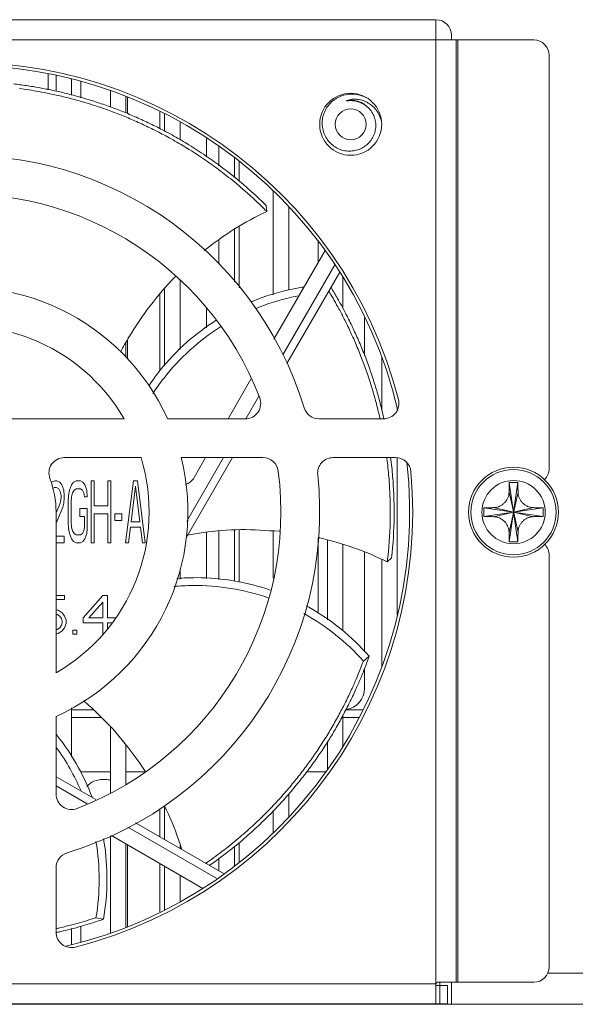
# Model space of a CAD drawing. Header units: millimetres. Extents: x -641 to 119, y -160 to 916.
# Tile 11 of 63: x -59 to -23, y 116 to 180. Entities that reach past the tile are written whole.
import ezdxf

# ---------------------------------------------------------------- set-up
doc = ezdxf.new("R2010")
doc.units = ezdxf.units.MM
doc.header["$LTSCALE"] = 32.67
doc.layers.get('0').update_dxf_attribs({"linetype": 'CONTINUOUS'})
doc.layers.add('02___PRT_ALL_AXES', color=7, linetype='CONTINUOUS')

msp = doc.modelspace()

# ---------------------------------------------------------------- linework, layer by layer
at = {"color": 7, "linetype": 'Continuous', "lineweight": 0}
for p, q in [((-31.762, 179.571), (-153.762, 179.571)), ((-31.762, 116.072), (-31.762, 179.571)), ((-30.762, 178.571), (-30.762, 178.271)), ((-25.462, 178.271), (-160.062, 178.271)), ((-30.462, 117.471), (-30.462, 178.271)), ((-30.362, 178.271), (-30.362, 117.471)), ((-24.462, 150.621), (-24.462, 177.271)), ((-56.762, 176.068), (-56.762, 175.055)), ((-56.262, 174.951), (-56.262, 175.979)), ((-55.262, 174.711), (-55.262, 175.744)), ((-54.662, 174.54), (-54.662, 175.578)), ((-52.762, 173.926), (-52.762, 174.999)), ((-51.762, 173.553), (-51.762, 174.625)), ((-51.662, 174.589), (-51.662, 173.516)), ((-37.263, 174.351), (-37.201, 174.349)), ((-49.562, 172.547), (-49.562, 173.631)), ((-49.262, 172.382), (-49.262, 173.5)), ((-48.262, 171.805), (-48.262, 172.936)), ((-46.562, 171.902), (-46.562, 170.725)), ((-45.762, 170.153), (-45.762, 171.415)), ((-44.762, 169.405), (-44.762, 170.667)), ((-44.462, 169.139), (-44.462, 170.436)), ((-42.262, 161.817), (-42.262, 168.536)), ((-42.703, 167.576), (-42.675, 167.196)), ((-41.262, 162.128), (-41.262, 167.499)), ((-44.762, 162.652), (-44.762, 166.063)), ((-44.462, 162.28), (-44.462, 166.228)), ((-45.762, 163.812), (-45.762, 165.349)), ((-39.362, 163.886), (-39.362, 165.272)), ((-38.908, 164.673), (-42.209, 158.955)), ((-41.631, 157.957), (-38.278, 163.764)), ((-41.38, 157.39), (-37.972, 163.294)), ((-48.262, 158.302), (-48.262, 162.781)), ((-37.762, 160.938), (-37.762, 162.936)), ((-49.262, 157.251), (-49.262, 162.185)), ((-38.643, 162.132), (-38.641, 162.005)), ((-49.562, 156.935), (-49.562, 161.84)), ((-46.562, 160.942), (-46.562, 159.702)), ((-36.362, 160.366), (-36.362, 157.885)), ((-51.662, 158.903), (-51.662, 157.675)), ((-51.762, 157.797), (-51.762, 158.707)), ((-35.262, 154.347), (-35.262, 157.792)), ((-43.696, 156.38), (-45.173, 153.821)), ((-44.014, 153.829), (-43.176, 155.28)), ((-34.262, 154.364), (-34.262, 154.485)), ((-39.306, 153.821), (-35.152, 153.821)), ((-47.876, 146.14), (-44.885, 151.321)), ((-47.825, 147.229), (-45.462, 151.321)), ((-46.617, 151.321), (-47.357, 150.038)), ((-34.374, 151.321), (-38.393, 151.321)), ((-34.262, 141.158), (-34.262, 151.321)), ((-56.338, 149.821), (-56.559, 149.736)), ((-56.482, 149.335), (-56.369, 149.395)), ((-56.369, 149.395), (-56.242, 149.395)), ((-56.211, 149.821), (-56.338, 149.821)), ((-56.242, 149.395), (-56.084, 149.31)), ((-56.021, 149.736), (-56.211, 149.821)), ((-56.084, 149.31), (-55.989, 149.14)), ((-55.894, 149.566), (-56.021, 149.736)), ((-55.767, 149.225), (-55.894, 149.566)), ((-55.26, 149.566), (-55.387, 149.225)), ((-55.134, 149.736), (-55.26, 149.566)), ((-54.975, 149.821), (-55.134, 149.736)), ((-55.102, 149.225), (-54.975, 149.31)), ((-54.69, 149.821), (-54.975, 149.821)), ((-54.975, 149.31), (-54.69, 149.31)), ((-54.532, 149.736), (-54.69, 149.821)), ((-54.69, 149.31), (-54.563, 149.225)), ((-54.405, 149.566), (-54.532, 149.736)), ((-54.278, 149.225), (-54.405, 149.566)), ((-53.803, 149.821), (-53.993, 149.821)), ((-53.993, 149.821), (-53.993, 145.821)), ((-53.803, 148.204), (-53.803, 149.821)), ((-52.726, 149.821), (-52.916, 149.821)), ((-52.916, 149.821), (-52.916, 148.204)), ((-52.726, 145.821), (-52.726, 149.821)), ((-51.268, 149.821), (-51.775, 145.821)), ((-51.427, 147.183), (-51.142, 149.481)), ((-51.015, 149.821), (-51.268, 149.821)), ((-51.142, 149.481), (-50.856, 147.183)), ((-50.508, 145.821), (-51.015, 149.821)), ((-27.042, 145.893), (-26.483, 149.709)), ((-26.483, 145.893), (-27.042, 149.709)), ((-55.989, 149.14), (-55.926, 148.885)), ((-55.926, 148.715), (-55.989, 148.374)), ((-55.926, 148.885), (-55.926, 148.715)), ((-55.736, 148.885), (-55.767, 149.225)), ((-55.767, 148.374), (-55.736, 148.715)), ((-55.736, 148.715), (-55.736, 148.885)), ((-55.45, 148.885), (-55.482, 148.459)), ((-55.387, 149.225), (-55.45, 148.885)), ((-55.292, 148.459), (-55.26, 148.8)), ((-55.26, 148.8), (-55.197, 149.055)), ((-55.197, 149.055), (-55.102, 149.225)), ((-54.563, 149.225), (-54.468, 149.055)), ((-54.468, 149.055), (-54.437, 148.8)), ((-54.437, 148.8), (-54.246, 148.8)), ((-54.246, 148.8), (-54.278, 149.225)), ((-27.053, 146.517), (-26.472, 149.085)), ((-26.472, 146.517), (-27.053, 149.085)), ((-56.262, 147.098), (-55.831, 148.119)), ((-55.989, 148.374), (-56.226, 147.806)), ((-55.831, 148.119), (-55.767, 148.374)), ((-55.482, 148.459), (-55.482, 147.183)), ((-55.292, 147.183), (-55.292, 148.459)), ((-54.246, 148.034), (-54.722, 148.034)), ((-54.722, 148.034), (-54.722, 147.523)), ((-54.246, 146.757), (-54.246, 148.034)), ((-52.916, 148.204), (-53.803, 148.204)), ((-24.854, 148.08), (-28.671, 147.522)), ((-24.854, 147.522), (-28.671, 148.08)), ((-25.479, 148.092), (-28.046, 147.51)), ((-25.479, 147.51), (-28.046, 148.092)), ((-54.722, 147.523), (-54.437, 147.523)), ((-54.437, 147.523), (-54.437, 146.842)), ((-53.803, 147.693), (-52.916, 147.693)), ((-53.803, 145.821), (-53.803, 147.693)), ((-52.916, 147.693), (-52.916, 145.821)), ((-52.029, 147.693), (-52.472, 147.693)), ((-52.472, 147.693), (-52.472, 147.268)), ((-52.029, 147.268), (-52.029, 147.693)), ((-55.482, 147.183), (-55.45, 146.757)), ((-55.45, 146.757), (-55.387, 146.417)), ((-55.26, 146.842), (-55.292, 147.183)), ((-55.197, 146.587), (-55.26, 146.842)), ((-54.437, 146.842), (-54.468, 146.587)), ((-54.278, 146.417), (-54.246, 146.757)), ((-52.472, 147.268), (-52.029, 147.268)), ((-51.585, 145.821), (-51.458, 146.842)), ((-51.458, 146.842), (-50.825, 146.842)), ((-50.856, 147.183), (-51.427, 147.183)), ((-50.825, 146.842), (-50.698, 145.821)), ((-55.736, 146.247), (-56.262, 146.247)), ((-55.736, 145.821), (-55.736, 146.247)), ((-55.387, 146.417), (-55.26, 146.076)), ((-55.102, 146.417), (-55.197, 146.587)), ((-54.975, 146.332), (-55.102, 146.417)), ((-54.69, 146.332), (-54.975, 146.332)), ((-54.563, 146.417), (-54.69, 146.332)), ((-54.468, 146.587), (-54.563, 146.417)), ((-54.405, 146.076), (-54.278, 146.417)), ((-46.562, 146.503), (-46.562, 143.517)), ((-45.762, 143.447), (-45.762, 146.564)), ((-44.762, 143.359), (-44.762, 146.641)), ((-44.462, 143.289), (-44.462, 146.664)), ((-42.262, 143.539), (-42.262, 146.585)), ((-39.362, 141.257), (-39.362, 146.125)), ((-56.262, 145.821), (-55.736, 145.821)), ((-55.26, 146.076), (-55.134, 145.906)), ((-55.134, 145.906), (-54.975, 145.821)), ((-54.975, 145.821), (-54.69, 145.821)), ((-54.69, 145.821), (-54.532, 145.906)), ((-54.532, 145.906), (-54.405, 146.076)), ((-53.993, 145.821), (-53.803, 145.821)), ((-52.916, 145.821), (-52.726, 145.821)), ((-51.775, 145.821), (-51.585, 145.821)), ((-50.698, 145.821), (-50.508, 145.821)), ((-38.762, 140.85), (-38.762, 145.988)), ((-37.762, 140.139), (-37.762, 145.704)), ((-36.362, 145.206), (-36.362, 138.79)), ((-34.623, 144.845), (-34.902, 144.586)), ((-24.462, 118.471), (-24.462, 145.021)), ((-35.262, 137.849), (-35.262, 144.739)), ((-48.262, 143.488), (-48.262, 144.127)), ((-55.71, 142.431), (-56.262, 142.431)), ((-55.71, 142.164), (-55.71, 142.431)), ((-53.252, 142.431), (-54.507, 140.989)), ((-52.938, 142.431), (-53.252, 142.431)), ((-52.938, 140.989), (-52.938, 142.431)), ((-56.262, 142.164), (-55.71, 142.164)), ((-54.141, 140.989), (-53.252, 142.004)), ((-53.252, 142.004), (-53.252, 140.989)), ((-56.128, 141.47), (-56.262, 141.497)), ((-56.262, 141.224), (-56.181, 141.203)), ((-56.181, 141.203), (-56.024, 141.096)), ((-55.867, 141.31), (-56.128, 141.47)), ((-56.024, 141.096), (-55.919, 140.936)), ((-55.71, 141.096), (-55.867, 141.31)), ((-55.605, 140.829), (-55.71, 141.096)), ((-55.919, 140.508), (-56.024, 140.348)), ((-55.919, 140.936), (-55.867, 140.775)), ((-55.867, 140.669), (-55.919, 140.508)), ((-55.867, 140.775), (-55.867, 140.669)), ((-55.71, 140.348), (-55.605, 140.615)), ((-55.605, 140.615), (-55.605, 140.829)), ((-54.507, 140.989), (-54.507, 140.669)), ((-54.507, 140.669), (-53.252, 140.669)), ((-53.252, 140.989), (-54.141, 140.989)), ((-53.252, 140.669), (-53.252, 139.921)), ((-52.416, 140.989), (-52.938, 140.989)), ((-52.938, 140.669), (-52.656, 140.669)), ((-52.938, 140.294), (-52.938, 140.669)), ((-56.181, 140.241), (-56.262, 140.221)), ((-56.262, 139.947), (-56.128, 139.974)), ((-56.024, 140.348), (-56.181, 140.241)), ((-56.128, 139.974), (-55.867, 140.135)), ((-55.867, 140.135), (-55.71, 140.348)), ((-54.926, 140.188), (-55.187, 140.188)), ((-55.187, 140.188), (-55.187, 139.921)), ((-55.187, 139.921), (-54.926, 139.921)), ((-54.926, 139.921), (-54.926, 140.188)), ((-36.069, 138.508), (-36.446, 138.196)), ((-36.362, 137.747), (-36.362, 136.451)), ((-55.262, 131.995), (-55.262, 135.184)), ((-53.855, 135.051), (-55.262, 135.051)), ((-37.762, 132.706), (-37.762, 134.726)), ((-36.471, 135.051), (-37.584, 135.051)), ((-55.262, 134.551), (-53.344, 134.551)), ((-37.762, 134.551), (-36.713, 134.551)), ((-52.762, 129.698), (-52.762, 133.927)), ((-51.762, 130.249), (-51.762, 132.786)), ((-38.762, 131.207), (-38.762, 133)), ((-54.695, 131.051), (-52.762, 131.051)), ((-51.762, 131.051), (-50.503, 131.051)), ((-40.115, 131.051), (-38.87, 131.051)), ((-53.703, 129.254), (-56.262, 130.731)), ((-53.262, 130.551), (-53.062, 130.551)), ((-54.254, 128.994), (-56.262, 130.154)), ((-41.262, 128.143), (-41.262, 129.626)), ((-49.562, 126.863), (-49.562, 128.676)), ((-49.262, 126.69), (-49.262, 128.85)), ((-42.262, 127.106), (-42.262, 128.547)), ((-45.411, 124.466), (-51.129, 127.768)), ((-45.86, 124.148), (-51.628, 127.478)), ((-52.762, 120.643), (-52.762, 126.912)), ((-52.693, 126.939), (-46.79, 123.53)), ((-44.462, 125.206), (-44.462, 126.499)), ((-51.762, 121.016), (-51.762, 126.401)), ((-51.662, 126.343), (-51.662, 121.053)), ((-48.262, 126.113), (-48.262, 126.312)), ((-44.762, 124.975), (-44.762, 126.233)), ((-45.762, 124.669), (-45.762, 125.494)), ((-56.262, 124.864), (-56.262, 120.71)), ((-49.562, 122.011), (-49.562, 125.131)), ((-49.262, 122.142), (-49.262, 124.958)), ((-48.262, 122.706), (-48.262, 124.38)), ((-53.212, 121.536), (-53.691, 121.635)), ((-55.262, 119.898), (-55.262, 120.932)), ((-54.662, 120.064), (-54.662, 121.082)), ((11.938, 118.051), (-24.568, 118.051)), ((-31.762, 117.371), (-153.762, 117.371)), ((-31.762, 117.271), (-31.012, 117.271)), ((-25.462, 117.471), (-31.662, 117.471)), ((-31.512, 116.071), (-31.512, 117.471)), ((-31.012, 116.071), (-31.012, 117.271)), ((-30.762, 117.471), (-30.762, 116.051)), ((13.938, 116.051), (-167.362, 116.051)), ((-31.012, 116.071), (-154.512, 116.071))]:
    msp.add_line(p, q, dxfattribs=at)
at = {"color": 7, "linetype": 'Continuous'}
for p, q in [((-31.761, 116.071), (-31.762, 116.072)), ((-31.757, 116.071), (-31.761, 116.071))]:
    msp.add_line(p, q, dxfattribs=at)
at = {"color": 7, "linetype": 'Continuous', "lineweight": 0}
msp.add_circle((-37.263, 172.821), 1, dxfattribs=at)
for centre, radius, start, end in [((-31.762, 178.571), 1, 0, 90), ((-25.462, 177.271), 1, 0, 90), ((-62.263, 147.821), 28.8, 13.12722, 96.47653), ((-62.262, 147.821), 29, 14.47751, 95.12252), ((-62.262, 147.821), 23, 16.95776, 95.97916), ((-62.262, 147.821), 20.5, 21.03722, 97.36589), ((-44.062, 154.821), 1, 270, 21.03722), ((-35.152, 154.821), 1, 270, 14.47751), ((-39.306, 154.821), 1, 196.95776, 270), ((-55.724, 150.321), 1, 90, 200.92483), ((-42.923, 150.321), 1, 7.36589, 90), ((-38.393, 150.321), 1, 90, 185.97916), ((-34.374, 150.321), 1, 5.12252, 90), ((-62.263, 147.821), 28.8, 283.17415, 6.41731), ((-25.462, 150.621), 1, 313.83208, 0), ((-62.262, 147.821), 6, 0, 20.92483), ((-62.262, 147.821), 23, 286.95776, 5.97916), ((-62.262, 147.821), 29, 284.47751, 5.12252), ((-62.262, 147.821), 20.5, 291.03722, 7.36589), ((-48.223, 150.538), 1, 287.92807, 330.00027), ((-25.462, 145.021), 1, 0, 44.39821), ((-37.762, 136.451), 1.4, 278.64746, 0), ((-53.262, 129.151), 1.4, 90, 136.73909), ((-53.062, 129.151), 1.4, 77.1991, 90), ((-55.262, 129.621), 1, 180, 291.03722), ((-55.262, 124.864), 1, 106.95776, 180), ((-55.262, 120.71), 1, 180, 284.47751), ((-25.462, 118.471), 1, 270, 0), ((-31.662, 117.371), 0.1, 90, 180)]:
    msp.add_arc(centre, radius, start, end, dxfattribs=at)
for points, start_tangent, end_tangent in [([(-59.012, 175.43), (-58.589, 175.377)], (0.99314, -0.116931), (0.991232, -0.132136)), ([(-58.589, 175.377), (-57.744, 175.251), (-57.007, 175.119), (-56.594, 175.037), (-56.127, 174.935), (-55.716, 174.839), (-55.26, 174.724), (-54.288, 174.452), (-53.836, 174.313), (-53.346, 174.152), (-52.894, 173.994), (-52.412, 173.817), (-51.525, 173.464), (-50.644, 173.077), (-50.209, 172.872), (-49.728, 172.634), (-49.277, 172.402), (-48.78, 172.133), (-47.828, 171.58), (-46.763, 170.899), (-45.769, 170.199), (-44.697, 169.368), (-42.703, 167.576)], (0.991232, -0.132136), (0.710607, -0.703589)), ([(-58.624, 175.133), (-57.379, 174.938), (-56.655, 174.797), (-56.249, 174.71), (-55.791, 174.603), (-55.388, 174.502), (-54.94, 174.383), (-53.987, 174.102), (-53.545, 173.958), (-53.064, 173.793), (-52.622, 173.631), (-52.15, 173.45), (-51.281, 173.091), (-50.42, 172.698), (-49.994, 172.491), (-49.523, 172.251), (-49.083, 172.017), (-48.597, 171.745), (-47.668, 171.19), (-46.628, 170.507), (-45.659, 169.807), (-44.615, 168.978), (-42.87, 167.391)], (0.991227, -0.132168), (0.710245, -0.703955)), ([(-37.263, 171.094), (-37.641, 171.12), (-38.008, 171.229), (-38.344, 171.415), (-38.633, 171.671), (-38.862, 171.986), (-39.019, 172.345), (-39.095, 172.732), (-39.087, 173.129), (-38.993, 173.517), (-38.818, 173.878), (-38.568, 174.195), (-38.254, 174.454), (-37.89, 174.641), (-37.493, 174.747), (-37.08, 174.767)], (-0.999164, -0.040873), (0.998327, -0.057816)), ([(-37.08, 174.767), (-36.669, 174.699), (-36.291, 174.551)], (0.998327, -0.057816), (0.888593, -0.458697)), ([(-37.506, 174.361), (-37.509, 174.36), (-37.512, 174.359), (-37.515, 174.358), (-37.518, 174.357), (-37.522, 174.356), (-37.526, 174.354), (-37.53, 174.352), (-37.534, 174.35), (-37.537, 174.348), (-37.54, 174.346), (-37.539, 174.341), (-37.536, 174.341), (-37.532, 174.34), (-37.528, 174.34), (-37.524, 174.34), (-37.52, 174.34), (-37.515, 174.34), (-37.511, 174.34), (-37.506, 174.34), (-37.501, 174.34), (-37.496, 174.341), (-37.49, 174.341), (-37.484, 174.341), (-37.477, 174.342), (-37.47, 174.342), (-37.461, 174.343), (-37.452, 174.344), (-37.443, 174.344), (-37.432, 174.345), (-37.421, 174.346), (-37.408, 174.346), (-37.395, 174.347), (-37.381, 174.348), (-37.365, 174.349), (-37.348, 174.349), (-37.329, 174.35), (-37.309, 174.35), (-37.287, 174.351), (-37.263, 174.351)], (-0.948086, -0.318013), (0.999976, -0.006882)), ([(-35.284, 173.016), (-35.382, 173.321), (-35.572, 173.67), (-35.825, 173.965), (-36.127, 174.195), (-36.464, 174.352), (-36.817, 174.432), (-37.17, 174.434), (-37.506, 174.361)], (-0.2284, 0.973567), (-0.948086, -0.318013)), ([(-37.202, 174.379), (-37.506, 174.361)], (-0.999227, 0.039313), (-0.987826, -0.155561)), ([(-37.159, 174.377), (-37.202, 174.379)], (-0.997768, 0.066773), (-0.999227, 0.039313)), ([(-37.201, 174.349), (-36.941, 174.319), (-36.649, 174.232), (-36.39, 174.099), (-36.17, 173.933)], (0.999138, -0.041522), (0.744269, -0.66788)), ([(-36.216, 173.976), (-36.497, 174.18), (-36.817, 174.315), (-37.159, 174.377)], (-0.740909, 0.671606), (-0.997768, 0.066773)), ([(-36.17, 173.933), (-35.945, 173.683), (-35.777, 173.386), (-35.675, 173.055), (-35.646, 172.711), (-35.693, 172.364), (-35.813, 172.033), (-36, 171.735), (-36.248, 171.481), (-36.553, 171.28), (-36.9, 171.148), (-37.263, 171.094)], (0.744269, -0.66788), (-0.999164, -0.040873)), ([(-42.675, 167.196), (-44.752, 166.071), (-46.709, 164.674)], (-0.908747, -0.417347), (-0.778497, -0.627649)), ([(-42.87, 167.391), (-42.675, 167.196)], (0.710245, -0.703955), (0.703159, -0.711032)), ([(-48.542, 163.01), (-48.572, 162.98), (-50.197, 161.109), (-51.564, 159.096), (-52.102, 158.124)], (-0.700104, -0.714041), (-0.457762, -0.889075)), ([(-43.708, 161.351), (-43.552, 161.416), (-41.143, 162.165), (-40.299, 162.325)], (0.921874, 0.387489), (0.987514, 0.15753)), ([(-38.641, 162.005), (-38.724, 162)], (-0.998575, -0.053369), (-0.998248, -0.059177)), ([(-38.641, 162.005), (-38.017, 160.909), (-37.675, 160.255), (-37.491, 159.884), (-37.289, 159.46), (-37.116, 159.081), (-36.931, 158.657), (-36.556, 157.737), (-36.392, 157.301), (-36.222, 156.822), (-36.072, 156.376), (-35.92, 155.894), (-35.659, 154.991), (-35.429, 154.072), (-35.373, 153.826)], (0.514682, -0.857381), (0.21753, -0.976054)), ([(-38.537, 162.31), (-38.428, 162.129)], (0.521214, -0.853426), (0.51471, -0.857364)), ([(-38.428, 162.129), (-37.999, 161.39), (-37.643, 160.732), (-37.45, 160.357), (-37.238, 159.929), (-37.057, 159.548), (-36.863, 159.119), (-36.469, 158.19), (-36.296, 157.75), (-36.117, 157.266), (-35.958, 156.815), (-35.796, 156.328), (-35.519, 155.414), (-35.273, 154.484), (-35.162, 154.015), (-35.12, 153.828)], (0.51471, -0.857364), (0.216392, -0.976307)), ([(-40.614, 161.761), (-41.089, 161.661), (-43.374, 160.935)], (-0.981708, -0.190394), (-0.924831, -0.380378)), ([(-50.289, 155.948), (-49.568, 156.93), (-47.829, 158.758), (-45.936, 160.185)], (0.558553, 0.829469), (0.843784, 0.536683)), ([(-45.65, 159.756), (-47.63, 158.248), (-49.319, 156.432), (-50.015, 155.462)], (-0.844228, -0.535984), (-0.548911, -0.835881)), ([(-34.935, 151.324), (-34.893, 150.98), (-34.778, 149.742), (-34.721, 148.547), (-34.718, 147.214), (-34.902, 144.586)], (0.126924, -0.991912), (-0.1175, -0.993073)), ([(-34.685, 151.324), (-34.556, 150.092), (-34.483, 148.877), (-34.464, 147.522), (-34.623, 144.845)], (0.126054, -0.992023), (-0.107037, -0.994255)), ([(-27.053, 149.085), (-27.05, 149.281), (-27.046, 149.489), (-27.042, 149.709)], (0.014345, 0.999897), (0.022431, 0.999748)), ([(-27.042, 149.709), (-26.949, 149.711), (-26.856, 149.712), (-26.762, 149.712)], (0.99981, 0.019506), (1, 0)), ([(-26.762, 149.712), (-26.669, 149.712), (-26.576, 149.711), (-26.483, 149.709)], (1, 0), (0.99981, -0.019506)), ([(-26.483, 149.709), (-26.482, 149.634), (-26.48, 149.559), (-26.479, 149.484), (-26.477, 149.408), (-26.476, 149.33), (-26.474, 149.251), (-26.473, 149.169), (-26.472, 149.085)], (0.022431, -0.999748), (0.014345, -0.999897)), ([(-28.046, 148.092), (-27.904, 148.105), (-27.776, 148.136), (-27.669, 148.177), (-27.578, 148.223), (-27.494, 148.277), (-27.415, 148.339), (-27.342, 148.407), (-27.276, 148.483), (-27.217, 148.564), (-27.167, 148.648), (-27.128, 148.732), (-27.097, 148.817), (-27.074, 148.905), (-27.059, 148.994), (-27.053, 149.085)], (0.999897, 0.014345), (0.014345, 0.999897)), ([(-26.472, 149.085), (-26.466, 148.998), (-26.453, 148.911), (-26.431, 148.826), (-26.402, 148.743), (-26.365, 148.662), (-26.317, 148.578), (-26.258, 148.493), (-26.19, 148.415), (-26.115, 148.343), (-26.034, 148.279), (-25.947, 148.223), (-25.854, 148.176), (-25.746, 148.135), (-25.621, 148.105), (-25.479, 148.092)], (0.014345, -0.999897), (0.999897, -0.014345)), ([(-28.671, 147.522), (-28.673, 147.708), (-28.673, 147.894), (-28.671, 148.08)], (-0.019506, 0.99981), (0.019506, 0.99981)), ([(-28.671, 148.08), (-28.595, 148.082), (-28.52, 148.084), (-28.445, 148.085), (-28.369, 148.086), (-28.292, 148.088), (-28.213, 148.089), (-28.131, 148.09), (-28.046, 148.092)], (0.999748, 0.022431), (0.999897, 0.014345)), ([(-25.479, 148.092), (-25.283, 148.089), (-25.074, 148.085), (-24.854, 148.08)], (0.999897, -0.014345), (0.999748, -0.022431)), ([(-24.854, 148.08), (-24.852, 147.894), (-24.852, 147.708), (-24.854, 147.522)], (0.019506, -0.99981), (-0.019506, -0.99981)), ([(-28.046, 147.51), (-28.242, 147.514), (-28.451, 147.517), (-28.671, 147.522)], (-0.999897, 0.014345), (-0.999748, 0.022431)), ([(-27.053, 146.517), (-27.059, 146.604), (-27.072, 146.691), (-27.094, 146.776), (-27.123, 146.859), (-27.16, 146.94), (-27.208, 147.024), (-27.267, 147.109), (-27.335, 147.188), (-27.41, 147.259), (-27.491, 147.323), (-27.578, 147.379), (-27.671, 147.426), (-27.779, 147.467), (-27.904, 147.497), (-28.046, 147.51)], (-0.014345, 0.999897), (-0.999897, 0.014345)), ([(-25.479, 147.51), (-25.621, 147.497), (-25.749, 147.466), (-25.856, 147.425), (-25.947, 147.379), (-26.031, 147.325), (-26.11, 147.264), (-26.183, 147.195), (-26.249, 147.119), (-26.308, 147.038), (-26.358, 146.954), (-26.397, 146.871), (-26.428, 146.786), (-26.451, 146.698), (-26.466, 146.608), (-26.472, 146.517)], (-0.999897, -0.014345), (-0.014345, -0.999897)), ([(-24.854, 147.522), (-24.93, 147.52), (-25.004, 147.519), (-25.08, 147.517), (-25.156, 147.516), (-25.233, 147.514), (-25.312, 147.513), (-25.394, 147.512), (-25.479, 147.51)], (-0.999748, -0.022431), (-0.999897, -0.014345)), ([(-41.847, 146.566), (-41.875, 146.568), (-44.351, 146.673), (-46.777, 146.486), (-47.804, 146.314)], (-0.994834, 0.101517), (-0.981267, -0.192654)), ([(-34.902, 144.586), (-37.077, 145.509), (-39.357, 146.161)], (-0.892887, 0.45028), (-0.975763, 0.218831)), ([(-27.042, 145.893), (-27.043, 145.968), (-27.045, 146.043), (-27.046, 146.118), (-27.048, 146.194), (-27.049, 146.272), (-27.051, 146.351), (-27.052, 146.433), (-27.053, 146.517)], (-0.022431, 0.999748), (-0.014345, 0.999897)), ([(-26.472, 146.517), (-26.475, 146.321), (-26.479, 146.113), (-26.483, 145.893)], (-0.014345, -0.999897), (-0.022431, -0.999748)), ([(-26.762, 145.89), (-26.856, 145.89), (-26.949, 145.891), (-27.042, 145.893)], (-1, 0), (-0.99981, 0.019506)), ([(-26.483, 145.893), (-26.576, 145.891), (-26.669, 145.89), (-26.762, 145.89)], (-0.99981, -0.019506), (-1, 0)), ([(-48.466, 143.525), (-47.226, 143.575), (-44.713, 143.355), (-42.449, 142.776)], (0.99663, 0.082026), (0.946427, -0.322919)), ([(-42.574, 142.273), (-44.987, 142.881), (-47.46, 143.07), (-48.663, 143.008)], (-0.945423, 0.325845), (-0.995694, -0.092704)), ([(-40.14, 141.763), (-39.968, 141.668), (-37.88, 140.252), (-36.069, 138.508)], (0.878592, -0.477574), (0.658227, -0.75282)), ([(-36.446, 138.196), (-38.241, 139.896), (-40.287, 141.259)], (-0.664323, 0.747446), (-0.876035, 0.482247)), ([(-36.069, 138.508), (-36.215, 138.107)], (-0.335004, -0.942217), (-0.349403, -0.936972)), ([(-36.446, 138.196), (-36.913, 137.025), (-37.211, 136.35), (-37.387, 135.975), (-37.592, 135.552), (-37.781, 135.181), (-37.997, 134.771), (-38.483, 133.905), (-38.721, 133.505), (-38.989, 133.074), (-39.245, 132.678), (-39.526, 132.258), (-40.07, 131.491), (-40.645, 130.739), (-40.942, 130.37), (-41.28, 129.964), (-41.607, 129.587), (-41.979, 129.174), (-42.728, 128.392), (-43.624, 127.53), (-44.523, 126.74), (-45.563, 125.907), (-46.617, 125.143)], (-0.349433, -0.936961), (-0.823185, -0.567774)), ([(-36.215, 138.107), (-36.526, 137.311), (-36.819, 136.622), (-36.991, 136.237), (-37.194, 135.805), (-37.379, 135.426), (-37.593, 135.006), (-38.074, 134.119), (-38.31, 133.71), (-38.576, 133.268), (-38.831, 132.862), (-39.11, 132.433), (-39.652, 131.646), (-40.226, 130.874), (-40.523, 130.495), (-40.861, 130.078), (-41.188, 129.691), (-41.561, 129.266), (-42.312, 128.461), (-43.212, 127.574), (-44.117, 126.76), (-45.165, 125.901), (-46.379, 125.006)], (-0.349403, -0.936972), (-0.820709, -0.571346)), ([(-50.518, 131.081), (-51.993, 133.101), (-53.652, 134.882), (-54.493, 135.634)], (-0.541095, 0.840962), (-0.765541, 0.643387)), ([(-56.257, 133.481), (-56.207, 133.417), (-54.812, 131.316), (-53.939, 129.417)], (0.626241, -0.77963), (0.353226, -0.935538)), ([(-54.673, 129.86), (-55.353, 131.235), (-56.223, 132.6)], (-0.395675, 0.918391), (-0.583546, 0.81208)), ([(-48.168, 126.083), (-48.367, 126.688), (-49.265, 128.849)], (-0.297292, 0.954787), (-0.435874, 0.900008)), ([(-53.691, 121.635), (-53.481, 124.099), (-53.691, 126.549)], (0.170144, 0.985419), (-0.169211, 0.98558)), ([(-53.203, 126.736), (-53.172, 126.554), (-52.977, 124.039), (-53.212, 121.536)], (0.173703, -0.984798), (-0.178147, -0.984004)), ([(-53.691, 121.635), (-54.897, 121.271), (-55.611, 121.083), (-56.014, 120.986), (-56.259, 120.93)], (-0.950403, -0.31102), (-0.976, -0.217769)), ([(-53.212, 121.536), (-54.432, 121.147), (-55.154, 120.945), (-55.562, 120.841), (-56.026, 120.73), (-56.255, 120.678)], (-0.945515, -0.325578), (-0.976462, -0.21569))]:
    msp.add_spline(points, degree=3, dxfattribs=dict(at, start_tangent=start_tangent, end_tangent=end_tangent))
at = {"layer": '02___PRT_ALL_AXES', "color": 7, "linetype": 'Continuous', "lineweight": 0}
for p, q in [((-62.262, 153.821), (-51.87, 153.821)), ((-49.062, 153.821), (-44.062, 153.821)), ((-50.784, 151.321), (-55.724, 151.321)), ((-42.923, 151.321), (-48.191, 151.321)), ((-56.262, 147.821), (-56.262, 137.429)), ((-56.262, 134.62), (-56.262, 129.621))]:
    msp.add_line(p, q, dxfattribs=at)
for centre, radius in [((-37.263, 172.821), 2), ((-26.762, 147.801), 2.9), ((-26.762, 147.801), 2.75), ((-26.762, 147.801), 2.042)]:
    msp.add_circle(centre, radius, dxfattribs=at)
for radius, start, end in [(14.5, 24.44334, 103.96796), (12, 30, 106.95776), (14.5, 294.44334, 13.96796), (12, 300, 16.95776)]:
    msp.add_arc((-62.262, 147.821), radius, start, end, dxfattribs=at)

doc.saveas('drawing.dxf')
